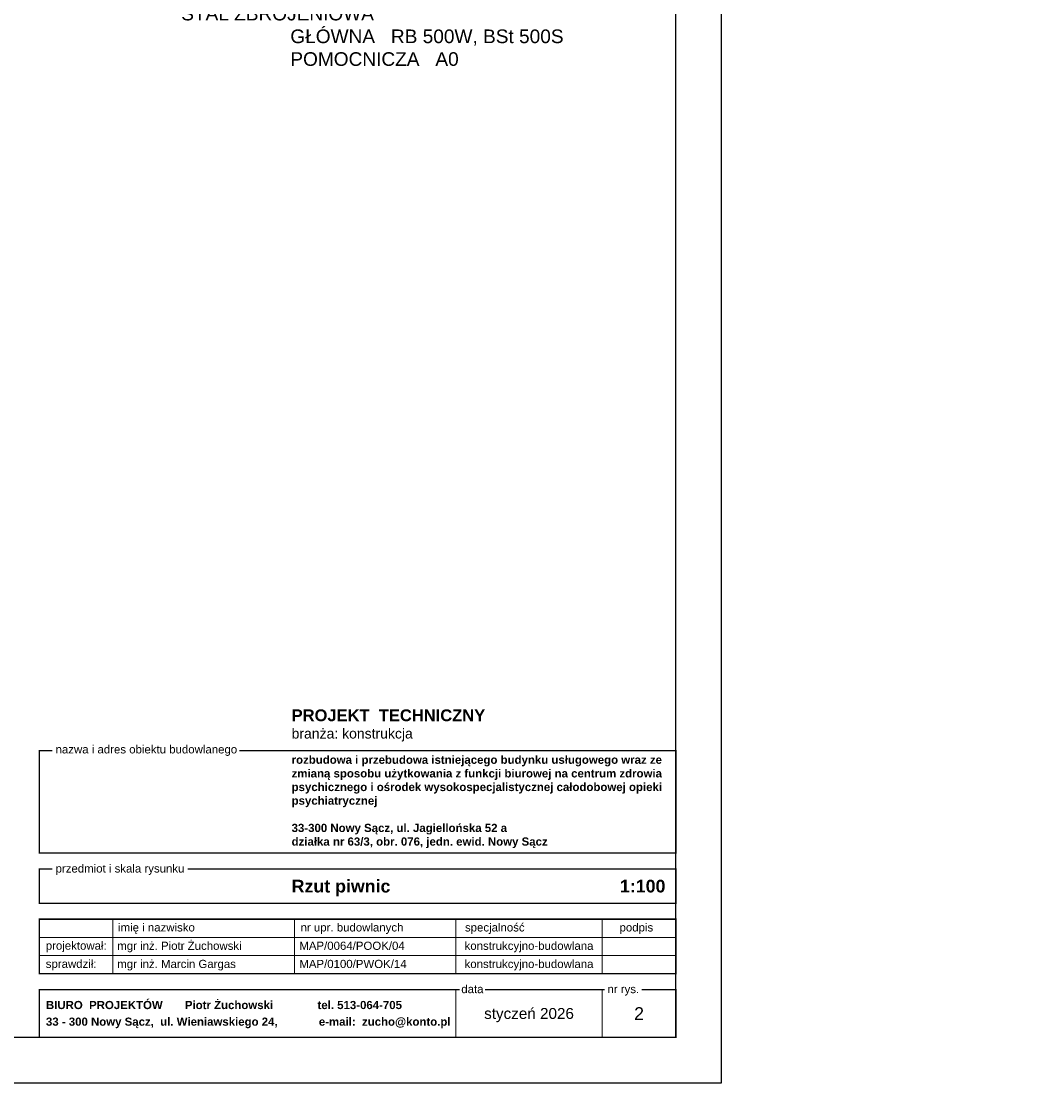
# Model space of a CAD drawing. Header units: inches. Extents: x 201967 to 338763, y -32705 to 30884.
# Tile 173 of 236: x 322539 to 324785, y 7989 to 10325. Entities that reach past the tile are written whole.
import ezdxf
from ezdxf.enums import TextEntityAlignment as Align

# ---------------------------------------------------------------- set-up
doc = ezdxf.new("R2010")
doc.units = ezdxf.units.IN
doc.header["$MEASUREMENT"] = 0
doc.layers.add('50 OPIS 1', color=130, linetype='Continuous', lineweight=9)
doc.layers.add('80 TABELA 1', color=7, linetype='Continuous', lineweight=18)
doc.styles.add('Arial-Bold', font='arialbd.ttf')
doc.styles.add('arialcce', font='arial.ttf')

# ---------------------------------------------------------------- blocks, each defined once
blk = doc.blocks.new('tabelka Jagielońska')
at = {"linetype": 'Continuous'}
for p, q in [((-1238.6, 260), (-1238.6, 140)), ((-838.8, 260), (-838.8, 140)), ((-484, 260), (-484, 140)), ((-162.4, 260), (-162.4, 140)), ((0, 220), (-1400, 220)), ((0, 180), (-1400, 180)), ((-484, 105), (-484, 0)), ((-162.4, 105), (-162.4, 0.6))]:
    blk.add_line(p, q, dxfattribs=at)
at = {"linetype": 'Continuous', "const_width": 3}
for points in [[(-1371.7, 630.8), (-1400, 630.8), (-1400, 405.4), (0, 405.4), (0, 630.8), (-960.2, 630.8)], [(-1371.7, 370.4), (-1400, 370.4), (-1400, 295), (0, 295), (0, 370.4), (-1073.9, 370.4)], [(-476, 105), (-1400, 105), (-1400, 0), (0, 0), (0, 105), (-75.3, 105)], [(-156.8, 105), (-419.9, 105)]]:
    blk.add_lwpolyline(points, dxfattribs=at)
blk.add_lwpolyline([(-1400, 140), (0, 140), (0, 260), (-1400, 260)], close=True, dxfattribs=at)
at = {"linetype": 'Continuous'}
for s, style, p in [('nazwa i adres obiektu budowlanego', 'arialcce', (-1364.4, 624.7)), ('przedmiot i skala rysunku', 'arialcce', (-1364.4, 362.6)), ('imię i nazwisko', 'arialcce', (-1227, 232.9)), ('nr upr. budowlanych', 'arialcce', (-825.6, 232.9)), ('specjalność', 'arialcce', (-464.1, 232.9)), ('podpis', 'arialcce', (-124.1, 232.9)), ('projektował:', 'arialcce', (-1386, 192.8)), ('mgr inż. Piotr Żuchowski', 'arialcce', (-1228.8, 192.5)), ('MAP/0064/POOK/04', 'arialcce', (-828.3, 192.5)), ('konstrukcyjno-budowlana', 'arialcce', (-464.9, 192.5)), ('sprawdził:', 'arialcce', (-1386, 152.8)), ('mgr inż. Marcin Gargas', 'arialcce', (-1228.8, 152.5)), ('MAP/0100/PWOK/14', 'arialcce', (-828.3, 152.5)), ('konstrukcyjno-budowlana', 'arialcce', (-464.9, 152.5)), ('data', 'arialcce', (-472.2, 97.2)), ('nr rys.', 'arialcce', (-150.7, 97.2)), ('BIURO  PROJEKTÓW       Piotr Żuchowski              tel. 513-064-705', 'Arial-Bold', (-1385.6, 62.1)), ('33 - 300 Nowy Sącz,  ul. Wieniawskiego 24,             e-mail:  zucho@konto.pl', 'Arial-Bold', (-1385.6, 25.5))]:
    blk.add_text(s, height=17.98, dxfattribs=dict(at, style=style)).set_placement(p)
at = {"linetype": 'Continuous', "style": 'arialcce'}
blk.add_text('styczeń 2026', height=24, dxfattribs=at).set_placement((-323.2, 52.5), align=Align.MIDDLE_CENTER)
at = {"attachment_point": 4, "style": 'Arial-Bold'}
for s, insert, char_height, width in [('PROJEKT  TECHNICZNY', (-845.3, 708.4), 26, 867.176), ('{\\fArial|b0|i0|c238|p34;branża: konstrukcja}', (-845.3, 665.2), 22, 867.176), ('\\pt252;{\\C0;rozbudowa i przebudowa istniejącego budynku usługowego wraz ze zmianą sposobu użytkowania z funkcji biurowej na centrum zdrowia psychicznego i ośrodek wysokospecjalistycznej całodobowej opieki psychiatrycznej\\P\\P\\ptz;}33-300 Nowy Sącz, ul. Jagiellońska 52 a\\P\\pt252;działka nr 63/3, obr. 076, jedn. ewid. Nowy Sącz', (-845.3, 518.1), 18, 846.397)]:
    blk.add_mtext(s, dxfattribs=dict(at, insert=insert, char_height=char_height, width=width))
at = {"linetype": 'Continuous', "style": 'Arial-Bold'}
blk.add_attdef('TEMAT RYSUNKU', text='', height=28, dxfattribs=at).set_placement((-845.3, 332.7), align=Align.MIDDLE_LEFT)
blk.add_attdef('SKALA', text='', height=28, dxfattribs=at).set_placement((-23.2, 332.7), align=Align.MIDDLE_RIGHT)
at = {"linetype": 'Continuous', "style": 'arialcce'}
for tag, p in [('nr rys.', (-81.2, 52.5)), ('NR', (-81.2, -29.4))]:
    blk.add_attdef(tag, text='', height=28, dxfattribs=at).set_placement(p, align=Align.MIDDLE)
blk = doc.blocks.new('1 opisy blok Szwedzka nowa część')
at = {"layer": '50 OPIS 1', "ltscale": 0.1, "insert": (-1358.1, 0), "char_height": 25, "width": 1358.071, "attachment_point": 1, "style": 'arialcce'}
blk.add_mtext('\\A1;\\pi-75,l75,t75;{\\fArial|b1|i0|c238|p34;UWAGI: \\P1.^IWymiary sprawdzić na budowie i cały czas weryfikować z branżą architektoniczną.\\P2.^IW stropie pozostawić otwory według opracowań branżowych zwracając szczególną uwagę na dozbrojenie naroży.\\P3.^IPustaki kominowe murować na wysokość jednej kondygnacji. Ciągłość   przewodów zachować dzięki wykonaniu otworów w stropach pod same przewody - obciążenie na strop uwzględniono od kominów z wysokości pojedynczej kondygnacji.\\P4.^IW miejscach występowania trzpieni żelbetowych wykonać poduszki żelbetowe ukryte w warstwach posadzki oraz wypuścic startery do zbrojenia głównego oraz nawiercić w ścianie startery do usztywnienia trzpieni #12 co około 50cm na całej wysokości trzpienia.}', dxfattribs=at)
at = {"layer": '50 OPIS 1', "insert": (-1088.1, -1532.3), "char_height": 30, "width": 1400.682, "attachment_point": 1, "style": 'arialcce'}
blk.add_mtext('BETON   ^IC25/30 W6 (B30) - fundamenty i ściany \\P^I^I^I^I^Ifundamentowe piwnic\\P^I^IC25/30 (B30) - pozostałe elementy\\P^I\\PSTAL ZBROJENIOWA\\P^I^IGŁÓWNA   RB 500W, BSt 500S\\P^I^IPOMOCNICZA   A0', dxfattribs=at)

msp = doc.modelspace()

# ---------------------------------------------------------------- linework, layer by layer
at = {"layer": 'Defpoints'}
for points in [[(316578.43, 7989.2), (324078.43, 7989.2), (324078.43, 12189.2), (316578.43, 12189.2)], [(316678.43, 8089.2), (323978.43, 8089.2), (323978.43, 12089.2), (316678.43, 12089.2)]]:
    msp.add_lwpolyline(points, close=True, dxfattribs=at)

# ---------------------------------------------------------------- block references
at = {"layer": '50 OPIS 1'}
msp.add_blockref('1 opisy blok Szwedzka nowa część', (323978.43, 12089.2), dxfattribs=at)
at = {"layer": '80 TABELA 1', "linetype": 'Continuous'}
ref = msp.add_blockref('tabelka Jagielońska', (323978.43, 8089.2), dxfattribs=at)
ref.add_attrib('nr rys.', '2', dxfattribs={"layer": '0', "linetype": 'Continuous', "height": 28, "style": 'arialcce'}).set_placement((323897.23, 8141.7), align=Align.MIDDLE)
ref.add_attrib('TEMAT RYSUNKU', 'Rzut piwnic', dxfattribs={"layer": '0', "linetype": 'Continuous', "height": 28, "style": 'Arial-Bold'}).set_placement((323133.17, 8421.9), align=Align.MIDDLE_LEFT)
ref.add_attrib('SKALA', '1:100', dxfattribs={"layer": '0', "linetype": 'Continuous', "height": 28, "style": 'Arial-Bold'}).set_placement((323955.23, 8421.9), align=Align.MIDDLE_RIGHT)

doc.saveas('drawing.dxf')
